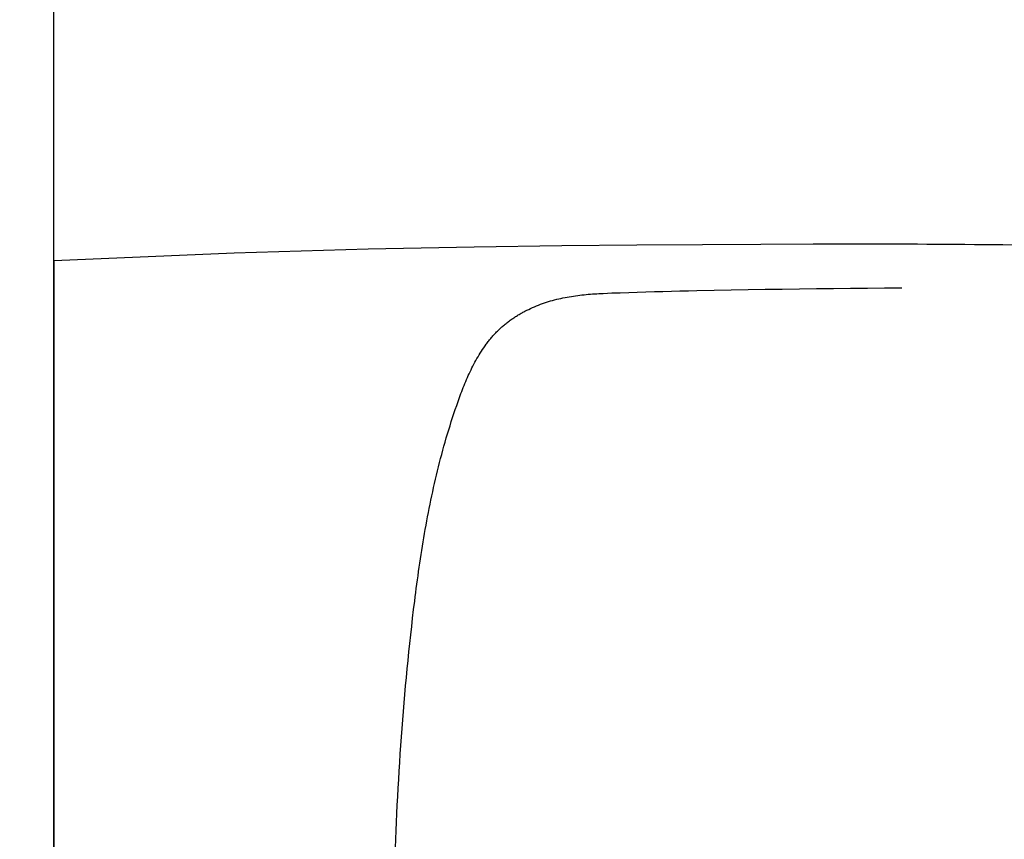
# Model space of a CAD drawing. Header units: centimetres. Extents: x 4120 to 19220, y -7417 to 180.
# Tile 52 of 223: x 9783 to 9819, y -4281 to -4251. Entities that reach past the tile are written whole.
import ezdxf

# ---------------------------------------------------------------- set-up
doc = ezdxf.new("R2010")
doc.units = ezdxf.units.CM
for name, color, linetype in [('A_Wymiary wewnętrzne', 8, 'Continuous'), ('A_Wyposażenie', 8, 'Continuous'), ('A_Ściany', 2, 'Continuous')]:
    doc.layers.add(name, color=color, linetype=linetype)
doc.styles.add('marcin', font='arial.ttf', dxfattribs={"width": 0.8, "height": 16})
doc.dimstyles.new('WYM A PROJEKT', dxfattribs={"dimscale": 2, "dimtxt": 16, "dimasz": 0.8, "dimexe": 6, "dimexo": 30, "dimgap": 2, "dimtad": 1, "dimdec": 0, "dimzin": 9, "dimdsep": 46, "dimtxsty": 'marcin', "dimblk": 'WW', "dimcen": 0, "dimdle": 6, "dimse1": 1, "dimse2": 1, "dimclrt": 7, "dimadec": 0, "dimazin": 0, "dimtfac": 1, "dimtdec": 0, "dimtix": 1, "dimtmove": 2, "dimatfit": 3, "dimldrblk": 'WW', "dimfxl": 1, "dimtolj": 1, "dimtzin": 0, "dimarcsym": 0})

# ---------------------------------------------------------------- blocks, each defined once
blk = doc.blocks.new('Wyposażenie sanitarne blok')
at = {"layer": 'A_Wyposażenie', "linetype": 'Continuous'}
for points in [[(718.52, -309.555), (725.127, -309.269), (730.049, -309.127), (733.943, -309.049), (737.168, -309.004), (739.924, -308.976), (742.334, -308.959), (744.476, -308.948), (746.407, -308.942), (747.434, -308.94)], [(747.434, -308.94), (747.783, -308.94), (748.133, -308.94), (748.482, -308.941), (748.831, -308.941), (749.181, -308.942), (749.53, -308.943), (749.879, -308.944), (750.228, -308.946), (750.578, -308.947), (750.927, -308.949), (751.276, -308.952), (751.626, -308.954), (751.975, -308.957), (752.324, -308.96), (752.673, -308.963), (753.023, -308.967), (753.372, -308.971), (753.721, -308.976)], [(718.517, -363.355), (718.515, -309.556)], [(731.054, -331.122), (731.066, -330.809), (731.079, -330.496), (731.093, -330.183), (731.108, -329.87), (731.123, -329.557), (731.14, -329.244), (731.157, -328.931), (731.175, -328.618), (731.193, -328.305), (731.213, -327.992), (731.234, -327.68), (731.255, -327.367), (731.277, -327.054), (731.3, -326.742), (731.324, -326.429), (731.349, -326.117), (731.375, -325.805), (731.402, -325.492), (731.43, -325.18), (731.459, -324.868), (731.488, -324.556), (731.519, -324.244), (731.551, -323.933), (731.583, -323.621), (731.617, -323.309), (731.652, -322.998), (731.687, -322.686), (731.724, -322.375), (731.762, -322.064), (731.781, -321.909), (731.801, -321.753), (731.821, -321.598), (731.842, -321.442), (731.863, -321.287), (731.884, -321.132), (731.906, -320.977), (731.928, -320.822), (731.951, -320.667), (731.974, -320.512), (731.998, -320.357), (732.022, -320.202), (732.047, -320.047), (732.072, -319.892), (732.098, -319.738), (732.124, -319.583), (732.151, -319.429), (732.179, -319.275), (732.207, -319.121), (732.236, -318.967), (732.265, -318.813), (732.295, -318.659), (732.326, -318.505), (732.358, -318.352), (732.39, -318.199), (732.423, -318.045), (732.457, -317.892), (732.491, -317.74), (732.526, -317.587), (732.562, -317.434), (732.599, -317.282), (732.637, -317.13), (732.675, -316.978), (732.714, -316.826), (732.755, -316.675), (732.795, -316.524), (732.837, -316.372), (732.88, -316.222), (732.923, -316.071), (732.968, -315.921), (733.013, -315.771), (733.059, -315.621), (733.106, -315.472), (733.154, -315.322), (733.203, -315.174), (733.253, -315.025), (733.304, -314.877), (733.356, -314.729), (733.382, -314.655), (733.409, -314.582), (733.436, -314.508), (733.463, -314.435), (733.491, -314.361), (733.519, -314.288), (733.548, -314.215), (733.577, -314.143), (733.607, -314.07), (733.637, -313.998), (733.668, -313.926), (733.699, -313.854), (733.731, -313.782), (733.764, -313.711), (733.797, -313.64), (733.831, -313.57), (733.866, -313.499), (733.901, -313.429), (733.937, -313.36), (733.974, -313.29), (734.012, -313.222), (734.05, -313.153), (734.089, -313.086), (734.13, -313.018), (734.171, -312.952), (734.213, -312.886), (734.256, -312.82), (734.3, -312.755), (734.345, -312.691), (734.391, -312.628), (734.414, -312.596), (734.438, -312.565), (734.462, -312.534), (734.486, -312.503), (734.511, -312.472), (734.535, -312.442), (734.56, -312.412), (734.586, -312.382), (734.611, -312.352), (734.637, -312.323), (734.663, -312.293), (734.69, -312.264), (734.716, -312.236), (734.743, -312.207), (734.77, -312.179), (734.798, -312.151), (734.826, -312.123), (734.854, -312.096), (734.882, -312.069), (734.911, -312.042), (734.939, -312.016), (734.969, -311.989), (734.998, -311.963), (735.028, -311.938), (735.058, -311.913), (735.088, -311.888), (735.118, -311.863), (735.149, -311.839), (735.18, -311.815), (735.211, -311.791), (735.243, -311.768), (735.274, -311.745), (735.306, -311.722), (735.338, -311.7), (735.371, -311.678), (735.403, -311.656), (735.436, -311.634), (735.469, -311.613), (735.502, -311.592), (735.536, -311.571), (735.569, -311.551), (735.603, -311.531), (735.637, -311.511), (735.671, -311.492), (735.705, -311.473), (735.739, -311.454), (735.774, -311.435), (735.809, -311.417), (735.878, -311.381), (735.949, -311.347), (736.02, -311.313), (736.091, -311.281), (736.163, -311.25), (736.235, -311.219), (736.308, -311.19), (736.381, -311.162), (736.455, -311.136), (736.529, -311.11), (736.603, -311.085), (736.678, -311.062), (736.753, -311.04), (736.828, -311.018), (736.904, -310.998), (736.98, -310.978), (737.056, -310.96), (737.133, -310.943), (737.209, -310.926), (737.286, -310.911), (737.363, -310.896), (737.44, -310.883), (737.518, -310.87), (737.595, -310.858), (737.673, -310.847), (737.75, -310.836), (737.828, -310.827), (737.906, -310.818), (737.984, -310.81), (738.062, -310.802), (738.14, -310.795), (738.218, -310.789), (738.296, -310.783), (738.375, -310.778), (738.453, -310.773), (738.531, -310.768), (738.687, -310.76), (738.844, -310.752), (739.001, -310.746), (739.157, -310.74), (739.314, -310.735), (739.627, -310.725), (739.94, -310.715), (740.253, -310.706), (740.567, -310.697), (740.88, -310.688), (741.193, -310.68), (741.506, -310.672), (741.82, -310.664), (742.133, -310.657), (742.76, -310.644), (743.386, -310.632), (744.013, -310.62), (744.64, -310.61), (745.266, -310.6), (745.893, -310.592), (746.52, -310.584), (747.147, -310.576), (747.773, -310.569), (748.4, -310.563), (749.027, -310.557), (749.654, -310.551)]]:
    blk.add_lwpolyline(points, dxfattribs=at)
blk = doc.blocks.new('WW')
at = {"color": 80, "ltscale": 2}
blk.add_line((3, 3), (-3, -3), dxfattribs=at)
at = {"ltscale": 2}
for p, q in [((0, -3), (0, 3)), ((-3, 0), (3, 0))]:
    blk.add_line(p, q, dxfattribs=at)
blk = doc.blocks.new('*D2088')
at = {"layer": 'A_Wymiary wewnętrzne', "color": 0, "lineweight": -2}
blk.add_line((9766.175, -4241.73), (9782.975, -4241.73), dxfattribs=at)
at = {"layer": 'Defpoints', "color": 0}
for p in [(9764.575, -4213.73), (9784.575, -4241.73), (9784.575, -4304.133)]:
    blk.add_point(p, dxfattribs=at)
at = {"layer": 'A_Wymiary wewnętrzne', "color": 0, "lineweight": -2, "xscale": 1.6, "yscale": 1.6, "zscale": 1.6, "rotation": 180}
blk.add_blockref('WW', (9764.575, -4241.73), dxfattribs=at)
at = {"layer": 'A_Wymiary wewnętrzne', "color": 0, "lineweight": -2, "xscale": 1.6, "yscale": 1.6, "zscale": 1.6}
blk.add_blockref('WW', (9784.575, -4241.73), dxfattribs=at)
at = {"layer": 'A_Wymiary wewnętrzne', "color": 7, "insert": (9751.575, -4229.417), "char_height": 16, "attachment_point": 5, "style": 'marcin'}
blk.add_mtext('\\A1;20', dxfattribs=at)
blk = doc.blocks.new('*D2089')
at = {"layer": 'A_Wymiary wewnętrzne', "color": 0, "lineweight": -2}
blk.add_line((9786.175, -4241.73), (9990.975, -4241.73), dxfattribs=at)
at = {"layer": 'Defpoints', "color": 0}
for p in [(9992.575, -4240.98), (9992.575, -4241.73), (9784.575, -4304.133)]:
    blk.add_point(p, dxfattribs=at)
at = {"layer": 'A_Wymiary wewnętrzne', "color": 0, "lineweight": -2, "xscale": 1.6, "yscale": 1.6, "zscale": 1.6, "rotation": 180}
blk.add_blockref('WW', (9784.575, -4241.73), dxfattribs=at)
at = {"layer": 'A_Wymiary wewnętrzne', "color": 0, "lineweight": -2, "xscale": 1.6, "yscale": 1.6, "zscale": 1.6}
blk.add_blockref('WW', (9992.575, -4241.73), dxfattribs=at)
at = {"layer": 'A_Wymiary wewnętrzne', "color": 7, "insert": (9888.575, -4229.562), "char_height": 16, "attachment_point": 5, "style": 'marcin'}
blk.add_mtext('\\A1;208', dxfattribs=at)

msp = doc.modelspace()

# ---------------------------------------------------------------- linework, layer by layer
at = {"layer": 'A_Ściany'}
msp.add_lwpolyline([(9645.575, -4508.73), (9645.575, -4333.73), (9650.575, -4333.73), (9650.575, -4323.73), (9645.575, -4323.73), (9645.575, -4213.73), (9764.575, -4213.73), (9764.575, -4323.73), (9740.575, -4323.73), (9740.575, -4333.73), (9774.575, -4333.73), (9774.575, -4373.73), (9784.575, -4373.73), (9784.575, -4363.73), (9889.575, -4363.73), (9889.575, -4353.73), (9784.575, -4353.73), (9784.575, -4128.23), (9992.575, -4128.23)], dxfattribs=at)

# ---------------------------------------------------------------- block references
msp.add_blockref('Wyposażenie sanitarne blok', (9066.075, -3950.23))

# ---------------------------------------------------------------- dimensions: what is measured, and where the dimension line sits
at = {"layer": 'A_Wymiary wewnętrzne'}
dim = msp.add_linear_dim(base=(9784.575, -4241.73), p1=(9764.575, -4213.73), p2=(9784.575, -4304.133), dimstyle='WYM A PROJEKT', override={"dimdsep": 44}, dxfattribs=at)
dim.commit()
dim.dimension.update_dxf_attribs({"geometry": '*D2088', "text_midpoint": (9751.575, -4229.417), "dimtype": 160})
dim = msp.add_linear_dim(base=(9992.575, -4241.73), p1=(9784.575, -4304.133), p2=(9992.575, -4240.98), dimstyle='WYM A PROJEKT', override={"dimdsep": 44}, dxfattribs=at)
dim.commit()
dim.dimension.update_dxf_attribs({"geometry": '*D2089', "text_midpoint": (9888.575, -4229.562)})

doc.saveas('drawing.dxf')
